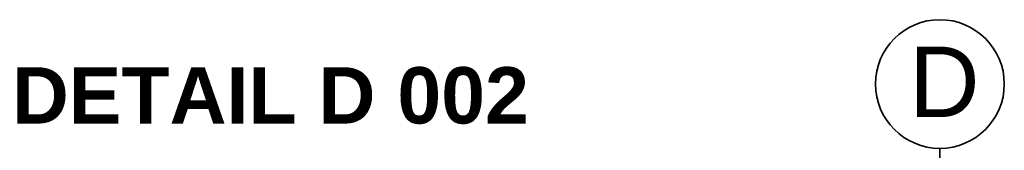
# Model space of a CAD drawing. Header units: metres. Extents: x 1314 to 1415, y -87 to -52.
# Tile 148 of 256: x 1355.213 to 1358.701, y -75.919 to -75.455. Entities that reach past the tile are written whole.
import ezdxf

# ---------------------------------------------------------------- set-up
doc = ezdxf.new("R2010")
doc.units = ezdxf.units.M
doc.linetypes.add('AUSGEZOGEN', pattern=[0])
doc.linetypes.add('STRICHPUNKT2_S5', pattern=[0.5, 0.35, -0.05, 0.05, -0.05])
for name, color, linetype, lineweight in [('XR$2$Achsen', 4, 'AUSGEZOGEN', 13), ('XR$3$Achsen', 4, 'AUSGEZOGEN', 13), ('XR$3$DETAIL', 7, 'AUSGEZOGEN', 25)]:
    doc.layers.add(name, color=color, linetype=linetype, lineweight=lineweight)
doc.styles.add('ARIAL', font='arial.ttf')

msp = doc.modelspace()

# ---------------------------------------------------------------- linework, layer by layer
at = {"layer": 'XR$2$Achsen', "color": 35, "linetype": 'STRICHPUNKT2_S5', "lineweight": 35, "transparency": 33554687}
msp.add_line((1358.4732, -75.9117), (1358.4732, -84.7753), dxfattribs=at)
at = {"layer": 'XR$3$Achsen', "color": 35, "linetype": 'AUSGEZOGEN', "lineweight": 35, "transparency": 33554687}
msp.add_circle((1358.4732, -75.6835), 0.2282, dxfattribs=at)

# ---------------------------------------------------------------- texts
at = {"layer": 'XR$3$Achsen', "color": 35, "linetype": 'AUSGEZOGEN', "lineweight": 35, "transparency": 33554687, "insert": (1358.3641, -75.8005), "char_height": 0.25, "width": 0.378393, "attachment_point": 7, "style": 'ARIAL'}
msp.add_mtext('\\W0.99;D', dxfattribs=at)
at = {"layer": 'XR$3$DETAIL', "color": 3, "linetype": 'AUSGEZOGEN', "lineweight": 25, "transparency": 33554687, "insert": (1355.1852, -75.8266), "char_height": 0.2, "width": 1.938545, "attachment_point": 7, "style": 'ARIAL'}
msp.add_mtext('\\A1;{\\fArial|i0|b1;\\H0.200000;\\W1.000000;\\C3;DETAIL D 002}\\P', dxfattribs=at)

doc.saveas('drawing.dxf')
